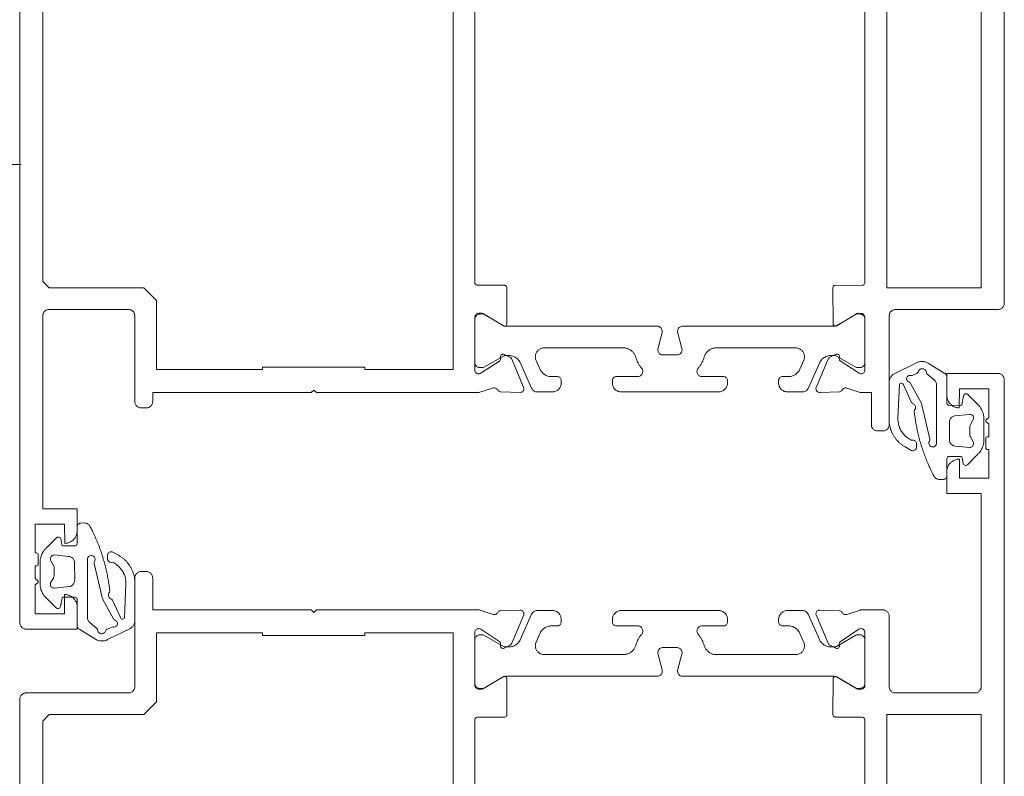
# Paper-space layout 'AD-02 DETAL MONTAŻU DRZWI' of a CAD drawing. Header units: millimetres. Extents: x 0 to 594, y 0 to 550.
# Tile 64 of 99: x 120 to 136, y 391 to 402. Entities that reach past the tile are written whole.
import ezdxf
from ezdxf.xclip import XClip

# ---------------------------------------------------------------- set-up
doc = ezdxf.new("R2010")
doc.units = ezdxf.units.MM
doc.header["$MEASUREMENT"] = 0
doc.header["$XCLIPFRAME"] = 0
doc.layers.add('A_stolarka_Nr_pióra__1', color=7, linetype='Continuous', lineweight=20)
doc.layers.add('A_stolarka_Nr_pióra__2', color=8, linetype='Continuous', lineweight=13)
doc.layers.add('A_stolarka_Nr_pióra__10', color=7, linetype='Continuous', lineweight=13, true_color=0x4b4b4b)

# ---------------------------------------------------------------- blocks, each defined once
blk = doc.blocks.new('Rysunek_1_1', base_point=(-46422.798, -26825.258))
at = {"layer": 'A_stolarka_Nr_pióra__1', "color": 7, "linetype": 'Continuous', "lineweight": 20, "ltscale": 0.2}
blk.add_line((132.538, 393.137), (132.506, 393.169), dxfattribs=at)
at = {"layer": 'A_stolarka_Nr_pióra__1', "color": 7, "linetype": 'Continuous', "lineweight": 20, "ltscale": 0.2, "flags": 128}
for points in [[(127.332, 403.909), (127.332, 398.315), (127.333, 398.304), (127.337, 398.294), (127.344, 398.286), (127.353, 398.279), (127.362, 398.276), (127.792, 398.275), (127.802, 398.273), (127.812, 398.269), (127.82, 398.262), (127.827, 398.254), (127.831, 398.244), (127.832, 397.675), (127.83, 397.664), (127.826, 397.654), (127.819, 397.646), (127.811, 397.639), (127.8, 397.636), (127.79, 397.635), (127.779, 397.637), (127.467, 397.826), (127.458, 397.83), (127.448, 397.833), (127.437, 397.835), (127.392, 397.835), (127.382, 397.834), (127.372, 397.831), (127.363, 397.827), (127.353, 397.82), (127.346, 397.813), (127.339, 397.803), (127.335, 397.794), (127.332, 397.783), (127.332, 396.955), (127.331, 396.943), (127.333, 396.932), (127.337, 396.921), (127.343, 396.911), (127.351, 396.903), (127.361, 396.896), (127.371, 396.891), (127.382, 396.888), (127.394, 396.888), (127.405, 396.889), (127.416, 396.893), (127.714, 397.086), (127.722, 397.093), (127.728, 397.101), (127.731, 397.111), (127.73, 397.156), (127.731, 397.167), (127.735, 397.177), (127.741, 397.186), (127.749, 397.192), (127.759, 397.197), (127.77, 397.198), (127.78, 397.197), (127.88, 397.147), (127.889, 397.142), (127.897, 397.134), (127.904, 397.126), (128.094, 396.68), (128.097, 396.67), (128.098, 396.66), (128.098, 396.65), (128.096, 396.64), (128.092, 396.63), (128.087, 396.622), (128.08, 396.614), (128.073, 396.607), (128.064, 396.602), (128.054, 396.599), (128.044, 396.597), (127.736, 396.607), (127.726, 396.608), (127.716, 396.611), (127.706, 396.616), (127.698, 396.623), (127.691, 396.63), (127.685, 396.64), (127.679, 396.648), (127.671, 396.656), (127.662, 396.661), (127.653, 396.666), (127.643, 396.668), (127.632, 396.669), (127.622, 396.668), (127.407, 396.599), (127.397, 396.596), (127.387, 396.594), (127.377, 396.594), (127.367, 396.594), (124.852, 396.595), (124.812, 396.635), (124.772, 396.595), (122.292, 396.595), (122.292, 396.455), (122.291, 396.445), (122.289, 396.431), (122.285, 396.419), (122.281, 396.409), (122.276, 396.401), (122.27, 396.393), (122.261, 396.383), (122.254, 396.376), (122.243, 396.369), (122.234, 396.364), (122.225, 396.36), (122.215, 396.357), (122.205, 396.355), (122.195, 396.355), (122.112, 396.355), (122.102, 396.355), (122.092, 396.357), (122.082, 396.359), (122.073, 396.362), (122.064, 396.367), (122.055, 396.372), (122.047, 396.378), (122.04, 396.385), (122.031, 396.395), (122.026, 396.404), (122.021, 396.412), (122.017, 396.422), (122.014, 396.435), (122.012, 396.448), (122.012, 397.795), (122.011, 397.805), (122.009, 397.818), (122.005, 397.83), (122.001, 397.84), (121.996, 397.848), (121.99, 397.857), (121.984, 397.864), (121.976, 397.871), (121.968, 397.877), (121.957, 397.884), (121.948, 397.888), (121.938, 397.891), (121.928, 397.893), (121.918, 397.894), (120.672, 397.895), (120.662, 397.894), (120.652, 397.893), (120.642, 397.89), (120.633, 397.887), (120.624, 397.882), (120.612, 397.875), (120.605, 397.869), (120.598, 397.862), (120.589, 397.851), (120.582, 397.84), (120.578, 397.83), (120.574, 397.818), (120.573, 397.808), (120.572, 397.795), (120.572, 394.775), (121.112, 394.775), (121.112, 394.435), (121.111, 394.421), (121.11, 394.408), (121.108, 394.395), (121.105, 394.382), (121.101, 394.369), (121.096, 394.357), (121.09, 394.344), (121.084, 394.333), (121.077, 394.321), (121.069, 394.311), (121.06, 394.3), (121.051, 394.291), (121.041, 394.282), (121.03, 394.274), (121.019, 394.266), (121.008, 394.259), (120.996, 394.253), (120.984, 394.248), (120.971, 394.244), (120.958, 394.24), (120.945, 394.237), (120.932, 394.236), (120.918, 394.235), (120.912, 394.535), (120.452, 394.535), (120.452, 394.085), (120.477, 394.085), (120.487, 394.082), (120.496, 394.076), (120.501, 394.066), (120.502, 393.91), (120.499, 393.899), (120.493, 393.89), (120.483, 393.885), (120.452, 393.885), (120.452, 393.685), (120.492, 393.655), (120.499, 393.646), (120.502, 393.636), (120.5, 393.625), (120.494, 393.616), (120.452, 393.585), (120.452, 393.135), (120.912, 393.135), (120.912, 393.435), (120.925, 393.434), (120.938, 393.433), (120.952, 393.431), (120.965, 393.427), (120.977, 393.424), (120.99, 393.419), (121.002, 393.413), (121.014, 393.407), (121.025, 393.399), (121.036, 393.391), (121.046, 393.383), (121.056, 393.374), (121.064, 393.364), (121.073, 393.353), (121.08, 393.342), (121.087, 393.331), (121.093, 393.319), (121.098, 393.306), (121.103, 393.294), (121.106, 393.281), (121.109, 393.268), (121.111, 393.255), (121.112, 393.241), (121.112, 392.895), (120.312, 392.895), (120.302, 392.895), (120.292, 392.897), (120.282, 392.899), (120.273, 392.903), (120.261, 392.908), (120.252, 392.914), (120.245, 392.92), (120.238, 392.928), (120.229, 392.938), (120.222, 392.949), (120.217, 392.962), (120.214, 392.975), (120.212, 392.985), (120.212, 406.795)], [(135.612, 406.795), (135.612, 397.995), (135.611, 397.981), (135.609, 397.971), (135.605, 397.959), (135.599, 397.946), (135.592, 397.935), (135.584, 397.925), (135.576, 397.918), (135.568, 397.912), (135.56, 397.907), (135.548, 397.901), (135.538, 397.898), (135.528, 397.896), (135.518, 397.895), (133.912, 397.895), (133.902, 397.894), (133.892, 397.893), (133.882, 397.89), (133.873, 397.887), (133.864, 397.882), (133.852, 397.875), (133.845, 397.869), (133.838, 397.862), (133.829, 397.851), (133.822, 397.84), (133.818, 397.83), (133.814, 397.818), (133.813, 397.808), (133.812, 397.795), (133.812, 396.095), (133.811, 396.081), (133.809, 396.071), (133.805, 396.059), (133.799, 396.046), (133.792, 396.035), (133.784, 396.025), (133.776, 396.018), (133.768, 396.012), (133.76, 396.007), (133.748, 396.001), (133.738, 395.998), (133.728, 395.996), (133.718, 395.995), (133.632, 395.995), (133.622, 395.995), (133.612, 395.997), (133.602, 395.999), (133.593, 396.003), (133.581, 396.008), (133.572, 396.014), (133.565, 396.02), (133.558, 396.028), (133.549, 396.038), (133.542, 396.049), (133.537, 396.062), (133.534, 396.075), (133.532, 396.085), (133.532, 396.595), (133.399, 396.595), (133.389, 396.594), (133.379, 396.594), (133.369, 396.595), (133.359, 396.598), (133.149, 396.666), (133.138, 396.669), (133.128, 396.669), (133.117, 396.668), (133.107, 396.665), (133.098, 396.66), (133.09, 396.653), (133.083, 396.645), (133.077, 396.637), (133.071, 396.628), (133.064, 396.621), (133.055, 396.615), (133.045, 396.611), (133.035, 396.608), (132.727, 396.597), (132.717, 396.597), (132.707, 396.599), (132.698, 396.603), (132.689, 396.609), (132.681, 396.616), (132.675, 396.624), (132.67, 396.633), (132.667, 396.642), (132.665, 396.653), (132.665, 396.663), (132.667, 396.673), (132.855, 397.117), (132.86, 397.127), (132.867, 397.135), (132.875, 397.142), (132.975, 397.194), (132.985, 397.197), (132.996, 397.198), (133.006, 397.196), (133.016, 397.191), (133.024, 397.184), (133.029, 397.175), (133.033, 397.165), (133.031, 397.121), (133.032, 397.111), (133.036, 397.101), (133.042, 397.092), (133.34, 396.897), (133.35, 396.892), (133.361, 396.889), (133.372, 396.888), (133.384, 396.889), (133.395, 396.892), (133.405, 396.898), (133.414, 396.905), (133.422, 396.914), (133.427, 396.924), (133.431, 396.935), (133.432, 396.946), (133.432, 397.775), (133.431, 397.786), (133.427, 397.798), (133.421, 397.808), (133.415, 397.816), (133.406, 397.824), (133.397, 397.829), (133.388, 397.832), (133.378, 397.834), (133.328, 397.835), (133.317, 397.834), (133.307, 397.831), (133.298, 397.826), (132.993, 397.64), (132.983, 397.636), (132.972, 397.635), (132.961, 397.636), (132.951, 397.64), (132.943, 397.647), (132.937, 397.656), (132.933, 397.666), (132.932, 398.235), (132.933, 398.245), (132.937, 398.255), (132.944, 398.263), (132.953, 398.27), (132.962, 398.273), (133.392, 398.275), (133.402, 398.276), (133.412, 398.28), (133.42, 398.287), (133.427, 398.295), (133.431, 398.305), (133.432, 403.9)], [(135.612, 378.095), (135.612, 396.795), (135.611, 396.805), (135.609, 396.818), (135.605, 396.83), (135.601, 396.84), (135.596, 396.848), (135.59, 396.857), (135.584, 396.864), (135.576, 396.871), (135.568, 396.877), (135.557, 396.884), (135.548, 396.888), (135.538, 396.891), (135.528, 396.893), (135.518, 396.894), (134.712, 396.895), (134.712, 396.555), (134.712, 396.541), (134.714, 396.528), (134.716, 396.515), (134.719, 396.502), (134.723, 396.489), (134.728, 396.476), (134.733, 396.464), (134.74, 396.453), (134.747, 396.441), (134.755, 396.431), (134.763, 396.42), (134.773, 396.411), (134.783, 396.402), (134.793, 396.394), (134.804, 396.386), (134.816, 396.379), (134.828, 396.373), (134.84, 396.368), (134.852, 396.364), (134.865, 396.36), (134.878, 396.357), (134.892, 396.356), (134.905, 396.355), (134.912, 396.655), (135.372, 396.655), (135.372, 396.205), (135.332, 396.175), (135.325, 396.166), (135.322, 396.156), (135.323, 396.145), (135.329, 396.136), (135.372, 396.105), (135.372, 395.905), (135.347, 395.905), (135.336, 395.902), (135.328, 395.896), (135.323, 395.886), (135.322, 395.73), (135.324, 395.719), (135.331, 395.71), (135.34, 395.705), (135.372, 395.705), (135.372, 395.255), (134.912, 395.255), (134.912, 395.555), (134.898, 395.554), (134.885, 395.553), (134.872, 395.551), (134.859, 395.547), (134.846, 395.543), (134.834, 395.539), (134.822, 395.533), (134.81, 395.527), (134.799, 395.519), (134.788, 395.511), (134.778, 395.503), (134.768, 395.494), (134.759, 395.484), (134.751, 395.473), (134.743, 395.462), (134.736, 395.451), (134.73, 395.439), (134.725, 395.426), (134.721, 395.414), (134.717, 395.401), (134.715, 395.388), (134.713, 395.375), (134.712, 395.361), (134.712, 395.015), (135.252, 395.015), (135.252, 391.995), (135.251, 391.981), (135.249, 391.971), (135.246, 391.962), (135.242, 391.952), (135.236, 391.941), (135.228, 391.93), (135.221, 391.923), (135.211, 391.914), (135.203, 391.908), (135.191, 391.903), (135.181, 391.899), (135.172, 391.897), (135.162, 391.895), (135.152, 391.895), (133.912, 391.895), (133.902, 391.895), (133.892, 391.897), (133.882, 391.899), (133.873, 391.903), (133.861, 391.908), (133.852, 391.914), (133.845, 391.92), (133.835, 391.93), (133.829, 391.938), (133.822, 391.949), (133.817, 391.962), (133.814, 391.971), (133.813, 391.981), (133.812, 391.995), (133.812, 393.095), (133.811, 393.105), (133.809, 393.118), (133.805, 393.13), (133.801, 393.14), (133.796, 393.148), (133.79, 393.157), (133.781, 393.166), (133.774, 393.173), (133.766, 393.179), (133.754, 393.185), (133.745, 393.189), (133.735, 393.192), (133.725, 393.194), (133.715, 393.195), (133.385, 393.195), (133.375, 393.194), (133.365, 393.193), (133.355, 393.19), (133.149, 393.123), (133.138, 393.121), (133.128, 393.12), (133.117, 393.121), (133.107, 393.124), (133.098, 393.129), (133.09, 393.136), (133.083, 393.144), (133.077, 393.152), (133.071, 393.161), (133.064, 393.168), (133.055, 393.174), (133.045, 393.178), (133.035, 393.181), (132.727, 393.192), (132.717, 393.192), (132.707, 393.19), (132.698, 393.186), (132.689, 393.18), (132.681, 393.174), (132.675, 393.165), (132.67, 393.156), (132.667, 393.147), (132.665, 393.137), (132.665, 393.126), (132.667, 393.116), (132.855, 392.672), (132.86, 392.662), (132.867, 392.654), (132.875, 392.647), (132.975, 392.595), (132.985, 392.592), (132.996, 392.591), (133.006, 392.593), (133.016, 392.598), (133.024, 392.605), (133.029, 392.614), (133.033, 392.624), (133.031, 392.668), (133.032, 392.678), (133.036, 392.689), (133.042, 392.697), (133.339, 392.892), (133.349, 392.897), (133.359, 392.9), (133.37, 392.901), (133.381, 392.9), (133.392, 392.898), (133.402, 392.893), (133.411, 392.887), (133.418, 392.879), (133.424, 392.87), (133.429, 392.86), (133.431, 392.849), (133.432, 392.015), (133.431, 392.004), (133.428, 391.993), (133.423, 391.984), (133.416, 391.974), (133.409, 391.967), (133.399, 391.961), (133.388, 391.957), (133.378, 391.955), (133.328, 391.954), (133.317, 391.955), (133.307, 391.958), (133.298, 391.963), (132.993, 392.149), (132.983, 392.153), (132.972, 392.154), (132.961, 392.153), (132.951, 392.149), (132.943, 392.142), (132.937, 392.133), (132.933, 392.123), (132.932, 391.554), (132.933, 391.544), (132.937, 391.534), (132.944, 391.526), (132.953, 391.519), (132.962, 391.516), (133.392, 391.515), (133.402, 391.513), (133.412, 391.509), (133.42, 391.502), (133.427, 391.494), (133.431, 391.484), (133.432, 385.887)], [(120.212, 382.995), (120.212, 391.795), (120.212, 391.805), (120.214, 391.818), (120.218, 391.83), (120.222, 391.84), (120.227, 391.848), (120.233, 391.857), (120.24, 391.864), (120.247, 391.871), (120.255, 391.877), (120.267, 391.884), (120.276, 391.888), (120.285, 391.891), (120.295, 391.893), (120.305, 391.894), (121.912, 391.895), (121.922, 391.895), (121.932, 391.897), (121.941, 391.899), (121.951, 391.903), (121.963, 391.908), (121.971, 391.914), (121.979, 391.92), (121.988, 391.93), (121.994, 391.938), (122.001, 391.949), (122.006, 391.962), (122.009, 391.971), (122.011, 391.981), (122.012, 391.995), (122.012, 393.695), (122.012, 393.705), (122.014, 393.718), (122.018, 393.73), (122.022, 393.74), (122.027, 393.748), (122.033, 393.757), (122.04, 393.764), (122.047, 393.771), (122.055, 393.777), (122.067, 393.784), (122.076, 393.788), (122.085, 393.791), (122.095, 393.793), (122.105, 393.794), (122.192, 393.795), (122.202, 393.794), (122.212, 393.793), (122.221, 393.79), (122.231, 393.787), (122.24, 393.782), (122.251, 393.775), (122.259, 393.769), (122.266, 393.762), (122.274, 393.751), (122.279, 393.743), (122.285, 393.73), (122.289, 393.718), (122.291, 393.708), (122.292, 393.695), (122.292, 393.195), (124.772, 393.195), (124.812, 393.155), (124.852, 393.195), (127.377, 393.195), (127.387, 393.195), (127.398, 393.193), (127.615, 393.123), (127.625, 393.121), (127.636, 393.12), (127.646, 393.121), (127.656, 393.124), (127.665, 393.129), (127.674, 393.136), (127.681, 393.144), (127.686, 393.152), (127.693, 393.161), (127.7, 393.168), (127.709, 393.174), (127.718, 393.178), (127.728, 393.181), (128.036, 393.192), (128.047, 393.192), (128.057, 393.19), (128.066, 393.186), (128.075, 393.18), (128.082, 393.174), (128.089, 393.165), (128.093, 393.156), (128.097, 393.147), (128.098, 393.137), (128.098, 393.126), (128.096, 393.116), (127.908, 392.672), (127.903, 392.662), (127.896, 392.654), (127.888, 392.647), (127.788, 392.595), (127.778, 392.592), (127.768, 392.591), (127.757, 392.593), (127.748, 392.598), (127.74, 392.605), (127.734, 392.614), (127.731, 392.624), (127.732, 392.668), (127.731, 392.678), (127.728, 392.689), (127.721, 392.697), (127.424, 392.892), (127.414, 392.897), (127.403, 392.9), (127.391, 392.902), (127.38, 392.9), (127.368, 392.897), (127.358, 392.892), (127.349, 392.884), (127.342, 392.875), (127.336, 392.865), (127.333, 392.854), (127.331, 392.843), (127.332, 392.015), (127.333, 392.003), (127.336, 391.993), (127.341, 391.982), (127.347, 391.974), (127.355, 391.967), (127.363, 391.962), (127.374, 391.957), (127.384, 391.955), (127.436, 391.955), (127.446, 391.955), (127.456, 391.958), (127.466, 391.963), (127.771, 392.149), (127.781, 392.153), (127.791, 392.155), (127.802, 392.153), (127.812, 392.149), (127.821, 392.142), (127.827, 392.134), (127.831, 392.124), (127.832, 391.555), (127.83, 391.544), (127.826, 391.534), (127.82, 391.526), (127.811, 391.52), (127.801, 391.516), (127.372, 391.515), (127.361, 391.513), (127.351, 391.509), (127.343, 391.502), (127.337, 391.494), (127.333, 391.484), (127.332, 385.889)]]:
    blk.add_lwpolyline(points, dxfattribs=at)
for points in [[(120.572, 398.335), (120.572, 405.375), (120.672, 405.475), (121.972, 405.475), (122.072, 405.375), (122.072, 405.275), (122.172, 405.175), (122.352, 405.175), (122.352, 405.475), (126.992, 405.475), (126.992, 396.955), (125.612, 396.955), (125.612, 396.995), (124.012, 396.995), (124.012, 396.955), (122.352, 396.955), (122.352, 398.035), (122.152, 398.235), (120.672, 398.235)], [(133.772, 405.474), (135.252, 405.474), (135.252, 398.234), (133.772, 398.234)], [(129.482, 396.785), (129.482, 396.745), (129.482, 396.731), (129.485, 396.717), (129.488, 396.703), (129.493, 396.69), (129.499, 396.677), (129.506, 396.665), (129.515, 396.654), (129.524, 396.644), (129.535, 396.635), (129.546, 396.627), (129.559, 396.62), (129.571, 396.614), (129.585, 396.61), (129.598, 396.607), (129.612, 396.605), (131.142, 396.605), (131.156, 396.605), (131.17, 396.607), (131.183, 396.611), (131.196, 396.616), (131.209, 396.622), (131.221, 396.629), (131.232, 396.638), (131.242, 396.647), (131.252, 396.658), (131.26, 396.669), (131.267, 396.681), (131.272, 396.694), (131.277, 396.708), (131.28, 396.721), (131.281, 396.735), (131.282, 396.785), (131.281, 396.796), (131.278, 396.806), (131.272, 396.817), (131.265, 396.826), (131.257, 396.833), (131.247, 396.839), (131.238, 396.842), (131.226, 396.844), (130.885, 396.845), (130.874, 396.845), (130.862, 396.848), (130.851, 396.852), (130.841, 396.858), (130.832, 396.865), (130.824, 396.873), (130.817, 396.883), (130.812, 396.893), (130.808, 396.904), (130.806, 396.915), (130.805, 396.927), (130.806, 396.939), (130.809, 396.95), (130.814, 396.961), (130.82, 396.971), (130.827, 396.98), (130.835, 396.99), (130.843, 396.999), (130.85, 397.01), (130.857, 397.02), (130.864, 397.03), (130.871, 397.041), (130.877, 397.052), (130.883, 397.063), (130.888, 397.074), (130.894, 397.085), (130.898, 397.097), (130.903, 397.108), (130.907, 397.12), (130.911, 397.132), (130.915, 397.144), (130.919, 397.158), (130.923, 397.169), (130.927, 397.179), (130.932, 397.189), (130.938, 397.198), (130.944, 397.208), (130.95, 397.217), (130.957, 397.225), (130.965, 397.233), (130.973, 397.241), (130.981, 397.249), (130.99, 397.255), (130.999, 397.262), (131.008, 397.267), (131.018, 397.273), (131.028, 397.278), (131.038, 397.282), (131.049, 397.285), (131.059, 397.288), (131.07, 397.291), (131.081, 397.293), (131.092, 397.294), (131.103, 397.295), (132.347, 397.295), (132.359, 397.294), (132.371, 397.293), (132.382, 397.29), (132.394, 397.287), (132.405, 397.282), (132.415, 397.277), (132.425, 397.271), (132.435, 397.264), (132.444, 397.256), (132.452, 397.247), (132.459, 397.238), (132.466, 397.228), (132.472, 397.218), (132.477, 397.207), (132.481, 397.196), (132.484, 397.185), (132.486, 397.173), (132.487, 397.161), (132.487, 397.149), (132.486, 397.137), (132.484, 397.126), (132.481, 397.114), (132.477, 397.103), (132.415, 396.963), (132.409, 396.95), (132.401, 396.937), (132.393, 396.925), (132.384, 396.914), (132.374, 396.903), (132.363, 396.893), (132.351, 396.884), (132.339, 396.875), (132.326, 396.868), (132.313, 396.862), (132.3, 396.856), (132.286, 396.852), (132.271, 396.848), (132.257, 396.846), (132.242, 396.845), (132.142, 396.845), (132.132, 396.844), (132.122, 396.841), (132.111, 396.836), (132.103, 396.83), (132.095, 396.822), (132.089, 396.813), (132.084, 396.802), (132.082, 396.793), (132.082, 396.745), (132.082, 396.731), (132.085, 396.717), (132.088, 396.703), (132.093, 396.69), (132.099, 396.677), (132.106, 396.665), (132.115, 396.654), (132.124, 396.644), (132.135, 396.635), (132.146, 396.627), (132.159, 396.62), (132.171, 396.614), (132.185, 396.61), (132.198, 396.607), (132.212, 396.605), (132.453, 396.605), (132.465, 396.605), (132.477, 396.607), (132.489, 396.611), (132.5, 396.616), (132.511, 396.623), (132.52, 396.63), (132.529, 396.639), (132.536, 396.649), (132.542, 396.659), (132.719, 397.056), (132.726, 397.069), (132.733, 397.082), (132.741, 397.094), (132.75, 397.105), (132.76, 397.116), (132.771, 397.126), (132.783, 397.135), (132.795, 397.144), (132.808, 397.151), (132.821, 397.157), (132.834, 397.163), (132.848, 397.167), (132.863, 397.171), (132.877, 397.173), (132.892, 397.174), (132.956, 397.175), (132.966, 397.174), (132.976, 397.171), (132.985, 397.167), (133.292, 396.99), (133.301, 396.986), (133.311, 396.985), (133.352, 396.985), (133.362, 396.985), (133.373, 396.987), (133.383, 396.991), (133.393, 396.996), (133.401, 397.002), (133.409, 397.009), (133.416, 397.017), (133.422, 397.026), (133.426, 397.036), (133.43, 397.046), (133.431, 397.057), (133.432, 397.745), (133.431, 397.755), (133.429, 397.766), (133.425, 397.776), (133.421, 397.785), (133.415, 397.794), (133.407, 397.802), (133.399, 397.809), (133.39, 397.815), (133.38, 397.819), (133.37, 397.822), (133.36, 397.824), (133.312, 397.825), (133.302, 397.823), (133.292, 397.819), (132.986, 397.643), (132.976, 397.638), (132.966, 397.636), (132.957, 397.635), (130.582, 397.635), (130.569, 397.634), (130.557, 397.631), (130.546, 397.626), (130.535, 397.62), (130.526, 397.612), (130.518, 397.602), (130.511, 397.592), (130.506, 397.58), (130.503, 397.568), (130.502, 397.556), (130.502, 397.544), (130.569, 397.285), (130.571, 397.272), (130.572, 397.26), (130.57, 397.248), (130.566, 397.236), (130.561, 397.225), (130.554, 397.214), (130.546, 397.205), (130.536, 397.198), (130.525, 397.192), (130.513, 397.187), (130.501, 397.185), (130.272, 397.185), (130.259, 397.186), (130.247, 397.188), (130.236, 397.193), (130.225, 397.199), (130.216, 397.207), (130.208, 397.217), (130.201, 397.227), (130.196, 397.239), (130.193, 397.251), (130.192, 397.263), (130.192, 397.276), (130.259, 397.534), (130.261, 397.547), (130.262, 397.559), (130.26, 397.571), (130.256, 397.583), (130.251, 397.595), (130.244, 397.605), (130.236, 397.614), (130.226, 397.621), (130.215, 397.627), (130.203, 397.632), (130.191, 397.634), (127.808, 397.635), (127.798, 397.635), (127.788, 397.638), (127.779, 397.642), (127.472, 397.819), (127.462, 397.823), (127.452, 397.825), (127.412, 397.825), (127.401, 397.824), (127.391, 397.822), (127.381, 397.818), (127.371, 397.813), (127.362, 397.807), (127.354, 397.8), (127.347, 397.792), (127.342, 397.783), (127.337, 397.773), (127.334, 397.763), (127.332, 397.753), (127.332, 397.065), (127.332, 397.054), (127.335, 397.043), (127.338, 397.033), (127.343, 397.024), (127.349, 397.015), (127.356, 397.007), (127.364, 397), (127.373, 396.994), (127.383, 396.99), (127.393, 396.987), (127.404, 396.985), (127.452, 396.985), (127.462, 396.986), (127.471, 396.99), (127.778, 397.166), (127.787, 397.171), (127.796, 397.174), (127.806, 397.174), (127.862, 397.175), (127.876, 397.174), (127.891, 397.172), (127.905, 397.17), (127.92, 397.166), (127.934, 397.161), (127.947, 397.155), (127.96, 397.149), (127.973, 397.141), (127.985, 397.132), (127.996, 397.123), (128.006, 397.113), (128.016, 397.102), (128.025, 397.09), (128.033, 397.078), (128.04, 397.065), (128.219, 396.664), (128.225, 396.653), (128.232, 396.643), (128.24, 396.634), (128.249, 396.626), (128.259, 396.619), (128.27, 396.613), (128.281, 396.609), (128.293, 396.606), (128.305, 396.605), (128.542, 396.605), (128.556, 396.605), (128.57, 396.607), (128.583, 396.611), (128.596, 396.616), (128.609, 396.622), (128.621, 396.629), (128.632, 396.638), (128.642, 396.647), (128.652, 396.658), (128.66, 396.669), (128.667, 396.681), (128.672, 396.694), (128.677, 396.708), (128.68, 396.721), (128.681, 396.735), (128.682, 396.785), (128.681, 396.796), (128.678, 396.806), (128.672, 396.817), (128.665, 396.826), (128.657, 396.833), (128.647, 396.839), (128.638, 396.842), (128.626, 396.844), (128.531, 396.845), (128.516, 396.845), (128.502, 396.847), (128.487, 396.849), (128.473, 396.853), (128.459, 396.858), (128.446, 396.864), (128.433, 396.87), (128.42, 396.878), (128.408, 396.887), (128.397, 396.896), (128.386, 396.907), (128.377, 396.917), (128.368, 396.929), (128.36, 396.941), (128.353, 396.954), (128.289, 397.098), (128.284, 397.109), (128.281, 397.12), (128.278, 397.132), (128.277, 397.143), (128.276, 397.155), (128.277, 397.167), (128.279, 397.179), (128.281, 397.19), (128.285, 397.202), (128.289, 397.213), (128.294, 397.223), (128.301, 397.233), (128.308, 397.243), (128.316, 397.252), (128.324, 397.26), (128.333, 397.267), (128.343, 397.274), (128.354, 397.28), (128.364, 397.285), (128.376, 397.288), (128.387, 397.291), (128.399, 397.293), (128.411, 397.294), (129.655, 397.295), (129.666, 397.294), (129.677, 397.293), (129.688, 397.292), (129.699, 397.29), (129.709, 397.287), (129.72, 397.284), (129.73, 397.28), (129.741, 397.275), (129.75, 397.27), (129.76, 397.265), (129.769, 397.259), (129.778, 397.252), (129.787, 397.245), (129.795, 397.237), (129.802, 397.229), (129.81, 397.221), (129.816, 397.212), (129.823, 397.203), (129.828, 397.194), (129.834, 397.184), (129.838, 397.174), (129.842, 397.163), (129.846, 397.153), (129.85, 397.14), (129.854, 397.128), (129.858, 397.116), (129.862, 397.104), (129.867, 397.093), (129.872, 397.081), (129.877, 397.07), (129.883, 397.059), (129.889, 397.048), (129.895, 397.037), (129.902, 397.027), (129.908, 397.016), (129.916, 397.006), (129.923, 396.996), (129.931, 396.986), (129.939, 396.977), (129.946, 396.968), (129.951, 396.957), (129.955, 396.946), (129.958, 396.935), (129.958, 396.923), (129.957, 396.912), (129.955, 396.9), (129.95, 396.89), (129.944, 396.879), (129.937, 396.87), (129.929, 396.862), (129.919, 396.856), (129.909, 396.851), (129.898, 396.847), (129.886, 396.845), (129.542, 396.845), (129.532, 396.844), (129.522, 396.841), (129.511, 396.836), (129.503, 396.83), (129.495, 396.822), (129.489, 396.813), (129.484, 396.802), (129.482, 396.793)], [(129.482, 393.005), (129.482, 393.045), (129.482, 393.059), (129.485, 393.072), (129.488, 393.086), (129.493, 393.099), (129.499, 393.112), (129.506, 393.124), (129.515, 393.135), (129.524, 393.145), (129.535, 393.154), (129.546, 393.163), (129.559, 393.17), (129.571, 393.175), (129.585, 393.18), (129.598, 393.183), (129.612, 393.184), (131.142, 393.185), (131.156, 393.184), (131.17, 393.182), (131.183, 393.178), (131.196, 393.173), (131.209, 393.167), (131.221, 393.16), (131.232, 393.151), (131.242, 393.142), (131.252, 393.131), (131.26, 393.12), (131.267, 393.108), (131.272, 393.095), (131.277, 393.082), (131.28, 393.068), (131.281, 393.054), (131.282, 393.005), (131.281, 392.993), (131.277, 392.981), (131.272, 392.972), (131.265, 392.963), (131.257, 392.956), (131.249, 392.951), (131.238, 392.947), (131.228, 392.945), (130.885, 392.945), (130.874, 392.944), (130.862, 392.941), (130.851, 392.937), (130.841, 392.931), (130.832, 392.924), (130.824, 392.916), (130.817, 392.906), (130.812, 392.896), (130.808, 392.885), (130.806, 392.874), (130.805, 392.862), (130.806, 392.85), (130.809, 392.839), (130.814, 392.828), (130.82, 392.818), (130.827, 392.809), (130.835, 392.799), (130.843, 392.79), (130.85, 392.78), (130.857, 392.769), (130.864, 392.759), (130.871, 392.748), (130.877, 392.737), (130.883, 392.726), (130.888, 392.715), (130.894, 392.704), (130.898, 392.692), (130.903, 392.681), (130.907, 392.669), (130.911, 392.657), (130.915, 392.645), (130.919, 392.631), (130.923, 392.62), (130.927, 392.61), (130.932, 392.6), (130.938, 392.591), (130.944, 392.581), (130.95, 392.572), (130.957, 392.564), (130.965, 392.556), (130.973, 392.548), (130.981, 392.541), (130.99, 392.534), (130.999, 392.527), (131.008, 392.522), (131.018, 392.516), (131.028, 392.512), (131.038, 392.507), (131.049, 392.504), (131.059, 392.501), (131.07, 392.498), (131.081, 392.496), (131.092, 392.495), (131.103, 392.495), (132.347, 392.495), (132.359, 392.495), (132.371, 392.497), (132.382, 392.499), (132.394, 392.503), (132.405, 392.507), (132.415, 392.512), (132.425, 392.518), (132.435, 392.525), (132.444, 392.533), (132.452, 392.542), (132.459, 392.551), (132.466, 392.561), (132.472, 392.571), (132.477, 392.582), (132.481, 392.593), (132.484, 392.605), (132.486, 392.616), (132.487, 392.628), (132.487, 392.64), (132.486, 392.652), (132.484, 392.663), (132.481, 392.675), (132.477, 392.686), (132.415, 392.826), (132.409, 392.839), (132.401, 392.852), (132.393, 392.864), (132.384, 392.875), (132.374, 392.886), (132.363, 392.896), (132.351, 392.905), (132.339, 392.914), (132.326, 392.921), (132.313, 392.927), (132.3, 392.933), (132.286, 392.937), (132.271, 392.941), (132.257, 392.943), (132.242, 392.944), (132.142, 392.945), (132.132, 392.945), (132.12, 392.949), (132.111, 392.953), (132.103, 392.959), (132.095, 392.967), (132.089, 392.976), (132.084, 392.987), (132.082, 392.999), (132.082, 393.045), (132.082, 393.059), (132.085, 393.072), (132.088, 393.086), (132.093, 393.099), (132.099, 393.112), (132.106, 393.124), (132.115, 393.135), (132.124, 393.145), (132.135, 393.154), (132.146, 393.163), (132.159, 393.17), (132.171, 393.175), (132.185, 393.18), (132.198, 393.183), (132.212, 393.184), (132.453, 393.185), (132.465, 393.184), (132.477, 393.182), (132.489, 393.178), (132.5, 393.173), (132.511, 393.166), (132.52, 393.159), (132.529, 393.15), (132.536, 393.14), (132.542, 393.13), (132.719, 392.733), (132.726, 392.72), (132.733, 392.707), (132.741, 392.695), (132.75, 392.684), (132.76, 392.673), (132.771, 392.663), (132.783, 392.654), (132.795, 392.645), (132.808, 392.638), (132.821, 392.632), (132.834, 392.626), (132.848, 392.622), (132.863, 392.618), (132.877, 392.616), (132.892, 392.615), (132.956, 392.615), (132.966, 392.615), (132.976, 392.618), (132.985, 392.622), (133.292, 392.799), (133.301, 392.803), (133.311, 392.805), (133.352, 392.805), (133.362, 392.804), (133.373, 392.802), (133.383, 392.798), (133.393, 392.793), (133.401, 392.787), (133.409, 392.78), (133.416, 392.772), (133.422, 392.763), (133.426, 392.753), (133.43, 392.743), (133.431, 392.733), (133.432, 392.045), (133.431, 392.034), (133.429, 392.023), (133.425, 392.013), (133.421, 392.004), (133.415, 391.995), (133.407, 391.987), (133.399, 391.98), (133.39, 391.974), (133.38, 391.97), (133.37, 391.967), (133.36, 391.965), (133.312, 391.965), (133.302, 391.966), (133.292, 391.97), (132.986, 392.146), (132.977, 392.151), (132.967, 392.153), (132.957, 392.155), (130.582, 392.155), (130.569, 392.156), (130.557, 392.158), (130.546, 392.163), (130.535, 392.17), (130.526, 392.178), (130.518, 392.187), (130.511, 392.197), (130.506, 392.209), (130.503, 392.221), (130.502, 392.233), (130.502, 392.245), (130.569, 392.504), (130.571, 392.517), (130.572, 392.529), (130.57, 392.541), (130.566, 392.553), (130.561, 392.564), (130.554, 392.575), (130.546, 392.584), (130.536, 392.591), (130.525, 392.597), (130.513, 392.602), (130.501, 392.604), (130.272, 392.605), (130.259, 392.604), (130.247, 392.601), (130.236, 392.596), (130.225, 392.59), (130.216, 392.582), (130.208, 392.572), (130.201, 392.562), (130.196, 392.55), (130.193, 392.538), (130.192, 392.526), (130.192, 392.514), (130.259, 392.255), (130.261, 392.242), (130.262, 392.23), (130.26, 392.218), (130.256, 392.206), (130.251, 392.195), (130.244, 392.184), (130.236, 392.175), (130.226, 392.168), (130.215, 392.162), (130.203, 392.157), (130.191, 392.155), (127.808, 392.155), (127.798, 392.154), (127.788, 392.151), (127.779, 392.147), (127.472, 391.97), (127.462, 391.966), (127.452, 391.965), (127.412, 391.965), (127.401, 391.965), (127.391, 391.967), (127.381, 391.971), (127.371, 391.976), (127.362, 391.982), (127.354, 391.989), (127.347, 391.997), (127.342, 392.006), (127.337, 392.016), (127.334, 392.026), (127.332, 392.036), (127.332, 392.725), (127.332, 392.735), (127.335, 392.746), (127.338, 392.756), (127.343, 392.765), (127.349, 392.774), (127.356, 392.782), (127.364, 392.789), (127.373, 392.795), (127.383, 392.799), (127.393, 392.802), (127.404, 392.804), (127.452, 392.805), (127.462, 392.803), (127.471, 392.799), (127.778, 392.623), (127.787, 392.618), (127.797, 392.615), (127.807, 392.615), (127.862, 392.615), (127.876, 392.615), (127.891, 392.617), (127.905, 392.619), (127.92, 392.623), (127.934, 392.628), (127.947, 392.634), (127.96, 392.64), (127.973, 392.648), (127.985, 392.657), (127.996, 392.666), (128.006, 392.676), (128.016, 392.687), (128.025, 392.699), (128.033, 392.711), (128.04, 392.724), (128.219, 393.125), (128.225, 393.136), (128.232, 393.146), (128.24, 393.155), (128.249, 393.163), (128.259, 393.17), (128.27, 393.176), (128.281, 393.18), (128.293, 393.183), (128.305, 393.184), (128.542, 393.185), (128.556, 393.184), (128.57, 393.182), (128.583, 393.178), (128.596, 393.173), (128.609, 393.167), (128.621, 393.16), (128.632, 393.151), (128.642, 393.142), (128.652, 393.131), (128.66, 393.12), (128.667, 393.108), (128.672, 393.095), (128.677, 393.082), (128.68, 393.068), (128.681, 393.054), (128.682, 393.005), (128.681, 392.993), (128.677, 392.981), (128.672, 392.972), (128.665, 392.963), (128.657, 392.956), (128.649, 392.951), (128.638, 392.947), (128.628, 392.945), (128.531, 392.945), (128.516, 392.944), (128.502, 392.942), (128.487, 392.94), (128.473, 392.936), (128.459, 392.931), (128.446, 392.925), (128.433, 392.919), (128.42, 392.911), (128.408, 392.902), (128.397, 392.893), (128.386, 392.883), (128.377, 392.872), (128.368, 392.86), (128.36, 392.848), (128.353, 392.835), (128.289, 392.691), (128.284, 392.68), (128.281, 392.669), (128.278, 392.657), (128.277, 392.646), (128.276, 392.634), (128.277, 392.622), (128.279, 392.61), (128.281, 392.599), (128.285, 392.587), (128.289, 392.576), (128.294, 392.566), (128.301, 392.556), (128.308, 392.546), (128.316, 392.537), (128.324, 392.529), (128.333, 392.522), (128.343, 392.515), (128.354, 392.509), (128.364, 392.505), (128.376, 392.501), (128.387, 392.498), (128.399, 392.496), (128.411, 392.495), (129.655, 392.495), (129.666, 392.495), (129.677, 392.496), (129.688, 392.497), (129.699, 392.499), (129.709, 392.502), (129.72, 392.505), (129.73, 392.509), (129.741, 392.514), (129.75, 392.519), (129.76, 392.524), (129.769, 392.531), (129.778, 392.537), (129.787, 392.544), (129.795, 392.552), (129.802, 392.56), (129.81, 392.568), (129.816, 392.577), (129.823, 392.586), (129.828, 392.595), (129.834, 392.605), (129.838, 392.615), (129.842, 392.626), (129.846, 392.636), (129.85, 392.649), (129.854, 392.661), (129.858, 392.673), (129.862, 392.685), (129.867, 392.696), (129.872, 392.708), (129.877, 392.719), (129.883, 392.73), (129.889, 392.741), (129.895, 392.752), (129.902, 392.762), (129.908, 392.773), (129.916, 392.783), (129.923, 392.793), (129.931, 392.803), (129.939, 392.812), (129.946, 392.822), (129.951, 392.832), (129.955, 392.843), (129.958, 392.854), (129.958, 392.866), (129.957, 392.877), (129.955, 392.889), (129.95, 392.9), (129.944, 392.91), (129.937, 392.919), (129.929, 392.927), (129.919, 392.933), (129.909, 392.939), (129.898, 392.942), (129.886, 392.944), (129.542, 392.945), (129.532, 392.945), (129.52, 392.949), (129.511, 392.953), (129.503, 392.959), (129.495, 392.967), (129.489, 392.976), (129.484, 392.987), (129.482, 392.999)], [(120.572, 391.455), (120.572, 384.415), (120.672, 384.315), (121.972, 384.315), (122.072, 384.415), (122.072, 384.515), (122.172, 384.615), (122.352, 384.615), (122.352, 384.315), (126.992, 384.315), (126.992, 392.835), (125.612, 392.835), (125.612, 392.795), (124.012, 392.795), (124.012, 392.835), (122.352, 392.835), (122.352, 391.755), (122.152, 391.555), (120.672, 391.555)], [(135.252, 391.555), (135.252, 384.315), (133.772, 384.315), (133.772, 391.555)]]:
    blk.add_lwpolyline(points, close=True, dxfattribs=at)
at = {"layer": 'A_stolarka_Nr_pióra__10', "color": 251, "linetype": 'Continuous', "lineweight": 13, "ltscale": 0.2, "true_color": 0x4b4b4b}
blk.add_line((120.233, 400.163), (109.785, 400.163), dxfattribs=at)
at = {"layer": 'A_stolarka_Nr_pióra__2', "color": 8, "linetype": 'Continuous', "lineweight": 13, "ltscale": 0.2, "flags": 128}
for points in [[(134.129, 395.866), (134.148, 395.855), (134.157, 395.851), (134.167, 395.85), (134.179, 395.851), (134.19, 395.85), (134.2, 395.847), (134.21, 395.843), (134.219, 395.836), (134.226, 395.829), (134.232, 395.82), (134.236, 395.81), (134.239, 395.799), (134.239, 395.744), (134.238, 395.734), (134.236, 395.724), (134.231, 395.714), (134.225, 395.705), (134.217, 395.698), (134.208, 395.692), (134.198, 395.688), (134.188, 395.685), (134.177, 395.685), (134.167, 395.686), (134.157, 395.689), (134.059, 395.745), (134.049, 395.751), (134.04, 395.757), (134.03, 395.763), (134.021, 395.769), (134.012, 395.776), (134.003, 395.783), (133.994, 395.789), (133.986, 395.797), (133.977, 395.804), (133.969, 395.811), (133.961, 395.819), (133.953, 395.827), (133.945, 395.835), (133.938, 395.843), (133.93, 395.851), (133.923, 395.86), (133.916, 395.868), (133.909, 395.877), (133.903, 395.886), (133.897, 395.895), (133.89, 395.905), (133.884, 395.914), (133.879, 395.924), (133.873, 395.933), (133.868, 395.943), (133.863, 395.953), (133.858, 395.963), (133.853, 395.973), (133.849, 395.983), (133.844, 395.994), (133.84, 396.004), (133.837, 396.015), (133.833, 396.025), (133.83, 396.036), (133.827, 396.046), (133.824, 396.057), (133.821, 396.068), (133.819, 396.079), (133.817, 396.09), (133.815, 396.101), (133.813, 396.112), (133.812, 396.123), (133.811, 396.134), (133.81, 396.145), (133.81, 396.156), (133.809, 396.168), (133.809, 396.179), (133.81, 396.746), (133.81, 396.758), (133.811, 396.769), (133.813, 396.78), (133.815, 396.791), (133.818, 396.802), (133.822, 396.813), (133.827, 396.823), (133.832, 396.833), (133.838, 396.843), (133.845, 396.852), (133.852, 396.861), (133.86, 396.869), (133.868, 396.876), (133.877, 396.884), (133.887, 396.89), (134.239, 397.06), (134.251, 397.066), (134.263, 397.07), (134.275, 397.074), (134.287, 397.077), (134.3, 397.079), (134.313, 397.08), (134.325, 397.08), (134.338, 397.08), (134.351, 397.079), (134.363, 397.077), (134.376, 397.074), (134.388, 397.07), (134.4, 397.066), (134.412, 397.061), (134.423, 397.055), (134.673, 396.901), (134.683, 396.897), (134.692, 396.89), (134.699, 396.882), (134.705, 396.873), (134.709, 396.863), (134.711, 396.853), (134.712, 396.435), (134.713, 396.424), (134.717, 396.414), (134.724, 396.406), (134.733, 396.399), (134.742, 396.396), (134.931, 396.394), (134.941, 396.397), (134.949, 396.404), (134.974, 396.541), (134.978, 396.552), (134.984, 396.561), (134.992, 396.568), (135.002, 396.573), (135.013, 396.575), (135.024, 396.573), (135.035, 396.568), (135.204, 396.401), (135.211, 396.393), (135.218, 396.386), (135.227, 396.375), (135.233, 396.367), (135.239, 396.358), (135.245, 396.35), (135.252, 396.337), (135.257, 396.328), (135.262, 396.319), (135.268, 396.306), (135.273, 396.292), (135.277, 396.282), (135.28, 396.273), (135.284, 396.258), (135.286, 396.248), (135.288, 396.238), (135.289, 396.228), (135.29, 396.218), (135.291, 396.204), (135.292, 396.193), (135.292, 395.847), (135.291, 395.832), (135.29, 395.818), (135.289, 395.808), (135.288, 395.798), (135.286, 395.788), (135.284, 395.778), (135.281, 395.768), (135.277, 395.754), (135.273, 395.744), (135.27, 395.735), (135.264, 395.721), (135.257, 395.708), (135.252, 395.699), (135.247, 395.69), (135.242, 395.682), (135.233, 395.669), (135.227, 395.661), (135.218, 395.65), (135.211, 395.643), (135.204, 395.635), (135.035, 395.466), (135.026, 395.46), (135.016, 395.456), (135.004, 395.455), (134.994, 395.457), (134.984, 395.462), (134.975, 395.469), (134.97, 395.479), (134.951, 395.578), (134.947, 395.587), (134.939, 395.593), (134.752, 395.594), (134.741, 395.593), (134.731, 395.589), (134.723, 395.582), (134.717, 395.574), (134.713, 395.564), (134.712, 395.294), (134.711, 395.283), (134.707, 395.271), (134.701, 395.261), (134.695, 395.253), (134.687, 395.246), (134.679, 395.241), (134.67, 395.237), (134.658, 395.235), (134.599, 395.235), (134.588, 395.235), (134.578, 395.237), (134.568, 395.239), (134.558, 395.243), (134.549, 395.248), (134.54, 395.253), (134.532, 395.26), (134.525, 395.267), (134.518, 395.275), (134.512, 395.284), (134.508, 395.293), (134.495, 395.32), (134.485, 395.34), (134.475, 395.36), (134.465, 395.38), (134.456, 395.4), (134.446, 395.42), (134.437, 395.44), (134.428, 395.46), (134.419, 395.481), (134.41, 395.501), (134.402, 395.522), (134.393, 395.542), (134.385, 395.563), (134.377, 395.584), (134.369, 395.604), (134.361, 395.625), (134.354, 395.646), (134.346, 395.667), (134.339, 395.688), (134.332, 395.709), (134.325, 395.73), (134.318, 395.751), (134.311, 395.773), (134.305, 395.794), (134.299, 395.815), (134.293, 395.836), (134.287, 395.858), (134.281, 395.879), (134.275, 395.901), (134.27, 395.922), (134.265, 395.944), (134.259, 395.966), (134.254, 395.987), (134.25, 396.009), (134.245, 396.031), (134.241, 396.052), (134.236, 396.074), (134.232, 396.096), (134.228, 396.118), (134.225, 396.14), (134.221, 396.162), (134.218, 396.184), (134.215, 396.206), (134.211, 396.228), (134.209, 396.25), (134.206, 396.272), (134.203, 396.294), (134.203, 396.304), (134.205, 396.314), (134.209, 396.324), (134.215, 396.333), (134.221, 396.343), (134.224, 396.355), (134.224, 396.366), (134.223, 396.378), (134.219, 396.389), (134.213, 396.399), (134.206, 396.408), (134.197, 396.415), (134.186, 396.42), (134.177, 396.425), (134.169, 396.432), (134.162, 396.44), (134.03, 396.724), (134.024, 396.733), (134.016, 396.738), (134.006, 396.741), (133.996, 396.741), (133.987, 396.737), (133.979, 396.73), (133.974, 396.721), (133.949, 396.194), (133.949, 396.177), (133.949, 396.161), (133.951, 396.144), (133.953, 396.127), (133.955, 396.111), (133.959, 396.095), (133.963, 396.078), (133.968, 396.062), (133.974, 396.047), (133.98, 396.031), (133.987, 396.016), (133.995, 396.001), (134.004, 395.987), (134.013, 395.973), (134.023, 395.96), (134.033, 395.947), (134.044, 395.934), (134.056, 395.922), (134.068, 395.91), (134.081, 395.9), (134.094, 395.889), (134.107, 395.88), (134.122, 395.871)], [(134.147, 396.863), (134.157, 396.862), (134.168, 396.863), (134.241, 396.895), (134.251, 396.9), (134.258, 396.908), (134.265, 396.916), (134.27, 396.929), (134.274, 396.939), (134.281, 396.948), (134.289, 396.955), (134.298, 396.961), (134.308, 396.966), (134.318, 396.969), (134.329, 396.969), (134.34, 396.968), (134.35, 396.966), (134.36, 396.961), (134.369, 396.955), (134.377, 396.947), (134.383, 396.938), (134.388, 396.928), (134.391, 396.918), (134.393, 396.907), (134.397, 396.897), (134.402, 396.889), (134.515, 396.794), (134.524, 396.786), (134.531, 396.778), (134.537, 396.769), (134.543, 396.759), (134.547, 396.748), (134.55, 396.737), (134.551, 396.726), (134.552, 395.804), (134.55, 395.79), (134.545, 395.776), (134.537, 395.765), (134.527, 395.755), (134.514, 395.748), (134.5, 395.744), (134.486, 395.744), (134.472, 395.747), (134.46, 395.753), (134.449, 395.762), (134.44, 395.774), (134.434, 395.786), (134.432, 395.801), (134.433, 395.815), (134.437, 395.828), (134.442, 395.837), (134.446, 395.847), (134.448, 395.857), (134.447, 395.867), (134.32, 396.401), (134.317, 396.412), (134.314, 396.422), (134.309, 396.432), (134.145, 396.736), (134.139, 396.745), (134.131, 396.752), (134.123, 396.757), (134.112, 396.762), (134.103, 396.768), (134.096, 396.775), (134.09, 396.783), (134.085, 396.792), (134.083, 396.802), (134.082, 396.813), (134.084, 396.823), (134.087, 396.833), (134.093, 396.841), (134.099, 396.849), (134.107, 396.855), (134.117, 396.86), (134.126, 396.863), (134.137, 396.864)], [(134.752, 396.131), (134.753, 396.143), (134.755, 396.156), (134.759, 396.168), (134.764, 396.179), (134.771, 396.189), (134.778, 396.199), (134.788, 396.208), (134.798, 396.215), (134.808, 396.221), (134.82, 396.226), (134.832, 396.229), (135.065, 396.254), (135.077, 396.254), (135.088, 396.252), (135.098, 396.248), (135.108, 396.242), (135.116, 396.235), (135.123, 396.226), (135.128, 396.216), (135.131, 396.205), (135.132, 396.194), (135.131, 396.183), (135.127, 396.172), (135.085, 396.098), (135.081, 396.089), (135.077, 396.079), (135.074, 396.068), (135.072, 396.058), (135.072, 395.941), (135.072, 395.931), (135.074, 395.92), (135.077, 395.91), (135.081, 395.9), (135.124, 395.825), (135.128, 395.814), (135.131, 395.803), (135.132, 395.792), (135.13, 395.781), (135.127, 395.77), (135.121, 395.761), (135.114, 395.752), (135.105, 395.745), (135.096, 395.739), (135.085, 395.736), (135.074, 395.735), (134.841, 395.758), (134.829, 395.76), (134.817, 395.764), (134.806, 395.769), (134.795, 395.776), (134.785, 395.783), (134.776, 395.792), (134.769, 395.802), (134.762, 395.813), (134.758, 395.824), (134.754, 395.836), (134.752, 395.849)], [(121.695, 393.923), (121.676, 393.934), (121.666, 393.938), (121.656, 393.939), (121.645, 393.938), (121.634, 393.939), (121.623, 393.942), (121.614, 393.946), (121.605, 393.953), (121.597, 393.96), (121.591, 393.969), (121.587, 393.979), (121.585, 393.99), (121.584, 394.045), (121.585, 394.055), (121.588, 394.065), (121.592, 394.075), (121.599, 394.084), (121.606, 394.091), (121.615, 394.097), (121.625, 394.101), (121.635, 394.104), (121.646, 394.104), (121.657, 394.103), (121.667, 394.1), (121.765, 394.044), (121.775, 394.038), (121.784, 394.032), (121.793, 394.026), (121.802, 394.02), (121.812, 394.013), (121.82, 394.006), (121.829, 394), (121.838, 393.992), (121.846, 393.985), (121.854, 393.978), (121.862, 393.97), (121.87, 393.962), (121.878, 393.954), (121.886, 393.946), (121.893, 393.938), (121.9, 393.929), (121.907, 393.921), (121.914, 393.912), (121.921, 393.903), (121.927, 393.894), (121.933, 393.884), (121.939, 393.875), (121.945, 393.865), (121.95, 393.856), (121.956, 393.846), (121.961, 393.836), (121.966, 393.826), (121.971, 393.816), (121.975, 393.806), (121.979, 393.795), (121.983, 393.785), (121.987, 393.774), (121.99, 393.764), (121.994, 393.753), (121.997, 393.743), (122, 393.732), (122.002, 393.721), (122.005, 393.71), (122.007, 393.699), (122.008, 393.688), (122.01, 393.677), (122.011, 393.666), (122.012, 393.655), (122.013, 393.644), (122.014, 393.633), (122.014, 393.621), (122.014, 393.61), (122.014, 393.043), (122.014, 393.031), (122.013, 393.02), (122.011, 393.009), (122.008, 392.998), (122.005, 392.987), (122.001, 392.976), (121.997, 392.966), (121.991, 392.956), (121.985, 392.946), (121.979, 392.937), (121.971, 392.928), (121.963, 392.92), (121.955, 392.913), (121.946, 392.905), (121.937, 392.899), (121.585, 392.729), (121.573, 392.723), (121.561, 392.719), (121.549, 392.715), (121.536, 392.712), (121.524, 392.71), (121.511, 392.709), (121.498, 392.709), (121.485, 392.709), (121.473, 392.71), (121.46, 392.712), (121.448, 392.715), (121.435, 392.719), (121.423, 392.723), (121.412, 392.728), (121.4, 392.734), (121.15, 392.888), (121.141, 392.892), (121.132, 392.899), (121.125, 392.907), (121.119, 392.916), (121.115, 392.926), (121.112, 392.936), (121.112, 393.355), (121.11, 393.365), (121.106, 393.375), (121.1, 393.383), (121.091, 393.39), (121.081, 393.393), (120.892, 393.395), (120.882, 393.392), (120.875, 393.385), (120.849, 393.248), (120.846, 393.237), (120.84, 393.228), (120.831, 393.221), (120.821, 393.216), (120.81, 393.214), (120.799, 393.216), (120.789, 393.221), (120.62, 393.388), (120.613, 393.396), (120.606, 393.403), (120.596, 393.414), (120.59, 393.422), (120.584, 393.431), (120.579, 393.439), (120.571, 393.452), (120.566, 393.461), (120.562, 393.47), (120.556, 393.483), (120.55, 393.497), (120.547, 393.507), (120.544, 393.516), (120.54, 393.531), (120.538, 393.541), (120.536, 393.551), (120.534, 393.561), (120.533, 393.571), (120.532, 393.585), (120.532, 393.596), (120.532, 393.942), (120.532, 393.957), (120.533, 393.971), (120.534, 393.981), (120.536, 393.991), (120.538, 394.001), (120.54, 394.011), (120.542, 394.021), (120.547, 394.035), (120.55, 394.045), (120.554, 394.054), (120.56, 394.068), (120.566, 394.081), (120.571, 394.09), (120.576, 394.099), (120.582, 394.107), (120.59, 394.12), (120.596, 394.128), (120.606, 394.139), (120.613, 394.146), (120.62, 394.154), (120.789, 394.323), (120.798, 394.33), (120.808, 394.333), (120.819, 394.334), (120.83, 394.332), (120.84, 394.327), (120.848, 394.32), (120.854, 394.31), (120.872, 394.211), (120.876, 394.202), (120.885, 394.196), (121.072, 394.195), (121.082, 394.196), (121.092, 394.2), (121.1, 394.207), (121.107, 394.215), (121.111, 394.225), (121.112, 394.495), (121.113, 394.506), (121.117, 394.518), (121.122, 394.528), (121.129, 394.536), (121.136, 394.543), (121.145, 394.548), (121.154, 394.552), (121.166, 394.554), (121.225, 394.555), (121.235, 394.554), (121.245, 394.552), (121.255, 394.55), (121.265, 394.546), (121.274, 394.541), (121.283, 394.536), (121.291, 394.529), (121.299, 394.522), (121.305, 394.514), (121.311, 394.505), (121.316, 394.496), (121.329, 394.469), (121.339, 394.449), (121.349, 394.429), (121.358, 394.409), (121.368, 394.389), (121.377, 394.369), (121.387, 394.349), (121.396, 394.329), (121.405, 394.308), (121.413, 394.288), (121.422, 394.267), (121.43, 394.247), (121.439, 394.226), (121.447, 394.205), (121.455, 394.185), (121.462, 394.164), (121.47, 394.143), (121.477, 394.122), (121.485, 394.101), (121.492, 394.08), (121.499, 394.059), (121.505, 394.038), (121.512, 394.016), (121.519, 393.995), (121.525, 393.974), (121.531, 393.953), (121.537, 393.931), (121.543, 393.91), (121.548, 393.888), (121.554, 393.867), (121.559, 393.845), (121.564, 393.823), (121.569, 393.802), (121.574, 393.78), (121.578, 393.758), (121.583, 393.737), (121.587, 393.715), (121.591, 393.693), (121.595, 393.671), (121.599, 393.649), (121.602, 393.627), (121.606, 393.605), (121.609, 393.583), (121.612, 393.561), (121.615, 393.539), (121.618, 393.517), (121.62, 393.495), (121.62, 393.485), (121.618, 393.475), (121.614, 393.465), (121.608, 393.456), (121.603, 393.446), (121.6, 393.434), (121.599, 393.423), (121.601, 393.411), (121.604, 393.4), (121.61, 393.39), (121.618, 393.381), (121.627, 393.374), (121.637, 393.369), (121.647, 393.364), (121.655, 393.357), (121.661, 393.349), (121.794, 393.065), (121.799, 393.056), (121.808, 393.051), (121.817, 393.048), (121.827, 393.048), (121.837, 393.052), (121.844, 393.059), (121.849, 393.068), (121.874, 393.595), (121.874, 393.612), (121.874, 393.628), (121.873, 393.645), (121.871, 393.662), (121.868, 393.678), (121.865, 393.694), (121.86, 393.711), (121.855, 393.727), (121.85, 393.742), (121.843, 393.758), (121.836, 393.773), (121.828, 393.788), (121.82, 393.802), (121.811, 393.816), (121.801, 393.829), (121.79, 393.842), (121.779, 393.855), (121.768, 393.867), (121.756, 393.879), (121.743, 393.889), (121.73, 393.9), (121.716, 393.909), (121.702, 393.918)], [(121.072, 393.658), (121.071, 393.646), (121.069, 393.633), (121.065, 393.621), (121.06, 393.61), (121.053, 393.6), (121.045, 393.59), (121.036, 393.581), (121.026, 393.574), (121.015, 393.568), (121.003, 393.563), (120.991, 393.56), (120.758, 393.535), (120.747, 393.535), (120.736, 393.537), (120.725, 393.541), (120.716, 393.547), (120.707, 393.554), (120.701, 393.563), (120.696, 393.573), (120.693, 393.584), (120.692, 393.595), (120.693, 393.606), (120.696, 393.617), (120.738, 393.691), (120.743, 393.7), (120.747, 393.71), (120.75, 393.721), (120.751, 393.731), (120.752, 393.848), (120.751, 393.858), (120.75, 393.869), (120.747, 393.88), (120.743, 393.889), (120.7, 393.964), (120.695, 393.975), (120.692, 393.986), (120.692, 393.997), (120.693, 394.008), (120.697, 394.019), (120.702, 394.028), (120.709, 394.037), (120.718, 394.044), (120.728, 394.05), (120.738, 394.053), (120.75, 394.055), (120.982, 394.031), (120.994, 394.029), (121.006, 394.025), (121.018, 394.02), (121.029, 394.013), (121.038, 394.006), (121.047, 393.997), (121.055, 393.987), (121.061, 393.976), (121.066, 393.965), (121.069, 393.953), (121.071, 393.94)], [(121.677, 392.926), (121.666, 392.927), (121.656, 392.926), (121.582, 392.894), (121.573, 392.889), (121.565, 392.881), (121.559, 392.873), (121.554, 392.86), (121.549, 392.85), (121.543, 392.841), (121.535, 392.834), (121.526, 392.828), (121.516, 392.823), (121.505, 392.82), (121.495, 392.82), (121.484, 392.821), (121.473, 392.823), (121.463, 392.828), (121.454, 392.834), (121.447, 392.842), (121.44, 392.851), (121.436, 392.861), (121.433, 392.871), (121.431, 392.882), (121.427, 392.892), (121.421, 392.9), (121.308, 392.995), (121.3, 393.003), (121.292, 393.011), (121.286, 393.02), (121.281, 393.03), (121.277, 393.041), (121.274, 393.052), (121.272, 393.063), (121.272, 393.985), (121.273, 393.999), (121.278, 394.013), (121.286, 394.024), (121.297, 394.034), (121.309, 394.041), (121.323, 394.045), (121.337, 394.045), (121.351, 394.042), (121.364, 394.036), (121.375, 394.027), (121.384, 394.015), (121.389, 394.003), (121.392, 393.988), (121.391, 393.974), (121.387, 393.961), (121.382, 393.952), (121.377, 393.942), (121.376, 393.932), (121.376, 393.922), (121.503, 393.388), (121.506, 393.377), (121.51, 393.367), (121.514, 393.357), (121.679, 393.053), (121.685, 393.044), (121.692, 393.037), (121.701, 393.032), (121.712, 393.027), (121.72, 393.021), (121.728, 393.014), (121.734, 393.006), (121.738, 392.997), (121.741, 392.987), (121.741, 392.976), (121.74, 392.966), (121.736, 392.956), (121.731, 392.948), (121.724, 392.94), (121.716, 392.934), (121.707, 392.929), (121.697, 392.926), (121.687, 392.925)]]:
    blk.add_lwpolyline(points, close=True, dxfattribs=at)

psp = doc.layouts.new('AD-02 DETAL MONTAŻU DRZWI')

# ---------------------------------------------------------------- block references
at = {"color": 37, "linetype": 'Continuous', "lineweight": 5, "true_color": 0x656532}
ref = psp.add_blockref('Rysunek_1_1', (-46422.798, -26825.258), dxfattribs=at)
XClip(ref).set_block_clipping_path([(39.90003743, 274.842170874), (528.4304887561, 524.007291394)])

doc.saveas('drawing.dxf')
